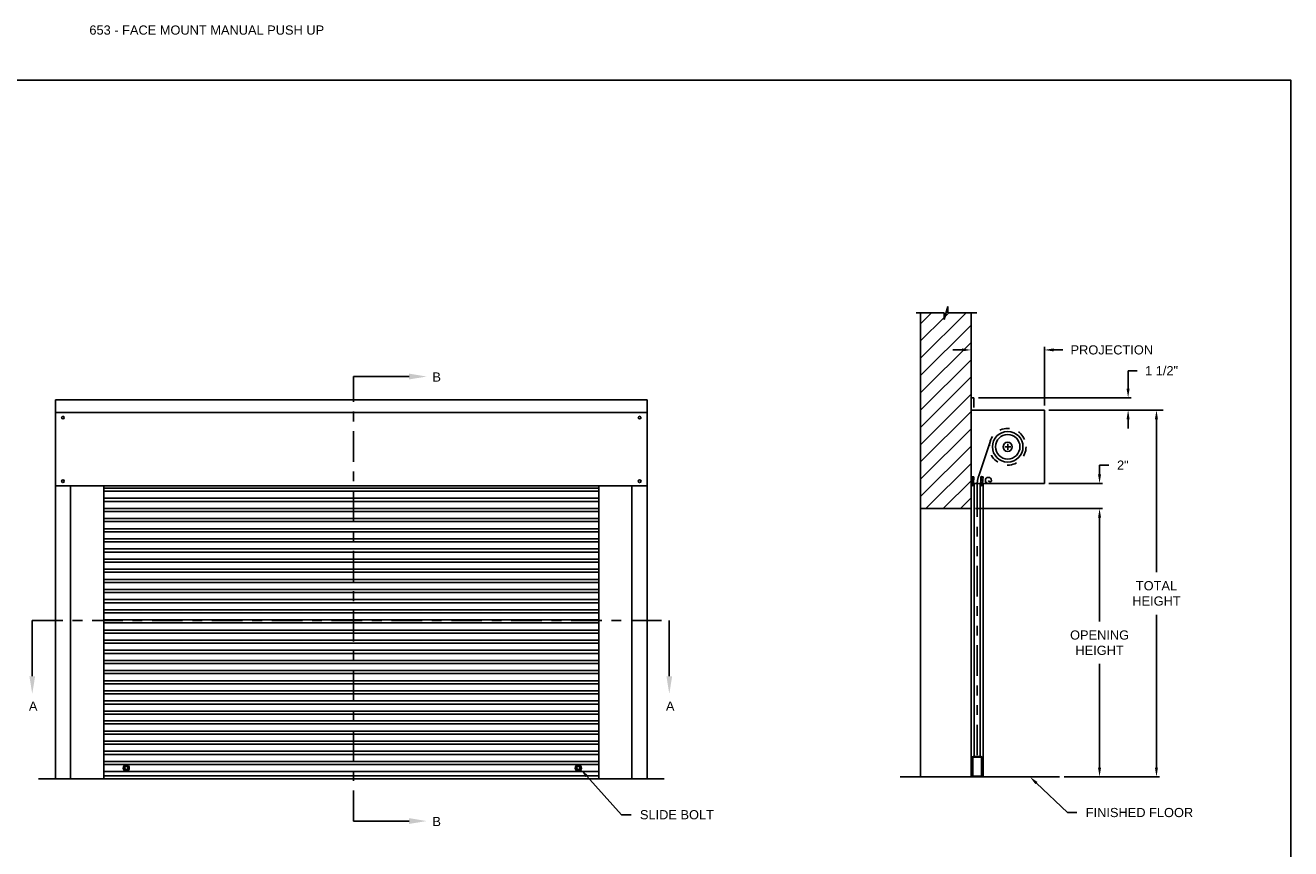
# Model space of a CAD drawing. Header units: inches. Extents: x 169.6 to 213.7, y 214.8 to 266.5.
# Tile 13 of 17: x 176.1 to 189.1, y 258.1 to 266.5. Entities that reach past the tile are written whole.
import ezdxf
from ezdxf import colors
from ezdxf.entities.mleader import LeaderData, LeaderLine
from ezdxf.math import Vec2, Vec3

# ---------------------------------------------------------------- set-up
doc = ezdxf.new("R2010")
doc.units = ezdxf.units.IN
doc.header["$LTSCALE"] = 0.25
doc.header["$MEASUREMENT"] = 0
for name, pattern in [('CENTER', [2, 1.25, -0.25, 0.25, -0.25]), ('HIDDEN', [0.375, 0.25, -0.125]), ('PHANTOM', [2.5, 1.25, -0.25, 0.25, -0.25, 0.25, -0.25])]:
    doc.linetypes.add(name, pattern=pattern)
for name, color, linetype in [('ANNOTATIONS', 1, 'Continuous'), ('PUSH UP', 7, 'Continuous'), ('SECTION CUTS', 6, 'CENTER')]:
    doc.layers.add(name, color=color, linetype=linetype)
doc.styles.add('ARIAL', font='arial.ttf', dxfattribs={"height": 0.09375})
doc.styles.get("Standard").update_dxf_attribs({"font": 'romans.shx'})
doc.dimstyles.new('STANDARD$0', dxfattribs={"dimtxt": 0.09375, "dimasz": 0.09375, "dimexe": 0.03125, "dimexo": 0.046875, "dimgap": 0.09, "dimtad": 0, "dimtih": 1, "dimtoh": 1, "dimdec": 4, "dimzin": 0, "dimdsep": 46, "dimtxsty": 'ARIAL', "dimcen": 0.09, "dimadec": 0, "dimazin": 0, "dimtfac": 1, "dimtdec": 4, "dimtofl": 0, "dimtmove": 0, "dimatfit": 1, "dimfxl": 1, "dimtolj": 1, "dimtzin": 0, "dimarcsym": 0})

# ---------------------------------------------------------------- blocks, each defined once
blk = doc.blocks.new('*D5')
at = {"layer": 'ANNOTATIONS', "color": 0, "lineweight": -2, "transparency": 16777216}
for p, q in [((185.789, 263.313), (185.789, 263.142)), ((185.696, 263.173), (185.602, 263.173)), ((186.539, 262.605), (186.539, 263.204)), ((186.633, 263.173), (186.727, 263.173))]:
    blk.add_line(p, q, dxfattribs=at)
at = {"layer": 'ANNOTATIONS', "color": 0, "transparency": 16777216}
for points in [[(185.696, 263.189), (185.696, 263.158), (185.789, 263.173)], [(186.633, 263.189), (186.633, 263.158), (186.539, 263.173)]]:
    blk.add_solid(points, dxfattribs=at)
at = {"layer": 'defpoints', "color": 0, "transparency": 16777216}
for p in [(185.789, 263.36), (186.539, 263.173), (186.539, 262.558)]:
    blk.add_point(p, dxfattribs=at)
at = {"layer": 'ANNOTATIONS', "color": 0, "transparency": 16777216, "insert": (187.229, 263.173), "char_height": 0.09375, "attachment_point": 5, "style": 'ARIAL'}
blk.add_mtext('\\A1;PROJECTION', dxfattribs=at)
blk = doc.blocks.new('*D6')
at = {"layer": 'ANNOTATIONS', "color": 0, "lineweight": -2, "transparency": 16777216}
for p, q in [((185.836, 261.55), (187.135, 261.55)), ((187.104, 261.457), (187.104, 260.397)), ((187.104, 258.901), (187.104, 259.962)), ((186.743, 258.808), (187.135, 258.808))]:
    blk.add_line(p, q, dxfattribs=at)
at = {"layer": 'ANNOTATIONS', "color": 0, "transparency": 16777216}
for points in [[(187.088, 261.457), (187.119, 261.457), (187.104, 261.55)], [(187.088, 258.901), (187.119, 258.901), (187.104, 258.808)]]:
    blk.add_solid(points, dxfattribs=at)
at = {"layer": 'defpoints', "color": 0, "transparency": 16777216}
for p in [(185.789, 261.55), (187.104, 261.55), (186.696, 258.808)]:
    blk.add_point(p, dxfattribs=at)
at = {"layer": 'ANNOTATIONS', "color": 0, "transparency": 16777216, "insert": (187.104, 260.179), "char_height": 0.09375, "attachment_point": 5, "style": 'ARIAL'}
blk.add_mtext('\\A1;OPENING \\PHEIGHT', dxfattribs=at)
blk = doc.blocks.new('*D7')
at = {"layer": 'ANNOTATIONS', "color": 0, "lineweight": -2, "transparency": 16777216}
for p, q in [((186.586, 262.558), (187.717, 262.558)), ((187.686, 262.464), (187.686, 260.9)), ((187.686, 258.901), (187.686, 260.465)), ((186.743, 258.808), (187.717, 258.808))]:
    blk.add_line(p, q, dxfattribs=at)
at = {"layer": 'ANNOTATIONS', "color": 0, "transparency": 16777216}
for points in [[(187.67, 262.464), (187.701, 262.464), (187.686, 262.558)], [(187.67, 258.901), (187.701, 258.901), (187.686, 258.808)]]:
    blk.add_solid(points, dxfattribs=at)
at = {"layer": 'defpoints', "color": 0, "transparency": 16777216}
for p in [(186.539, 262.558), (186.696, 258.808), (187.686, 258.808)]:
    blk.add_point(p, dxfattribs=at)
at = {"layer": 'ANNOTATIONS', "color": 0, "transparency": 16777216, "insert": (187.686, 260.683), "char_height": 0.0938, "attachment_point": 5, "style": 'ARIAL'}
blk.add_mtext('\\A1;TOTAL\\PHEIGHT', dxfattribs=at)
blk = doc.blocks.new('*D8')
at = {"layer": 'ANNOTATIONS', "color": 0, "lineweight": -2, "transparency": 16777216}
for p, q in [((187.104, 261.901), (187.104, 261.995)), ((187.104, 261.995), (187.197, 261.995)), ((186.586, 261.808), (187.135, 261.808)), ((186.586, 261.55), (187.135, 261.55)), ((187.104, 261.457), (187.104, 261.363))]:
    blk.add_line(p, q, dxfattribs=at)
at = {"layer": 'ANNOTATIONS', "color": 0, "transparency": 16777216}
for points in [[(187.088, 261.901), (187.119, 261.901), (187.104, 261.808)], [(187.088, 261.457), (187.119, 261.457), (187.104, 261.55)]]:
    blk.add_solid(points, dxfattribs=at)
at = {"layer": 'defpoints', "color": 0, "transparency": 16777216}
for p in [(186.539, 261.808), (186.539, 261.55), (187.104, 261.55)]:
    blk.add_point(p, dxfattribs=at)
at = {"layer": 'ANNOTATIONS', "color": 0, "transparency": 16777216, "insert": (187.342, 261.995), "char_height": 0.0938, "attachment_point": 5, "style": 'ARIAL'}
blk.add_mtext('\\A1;2"', dxfattribs=at)
blk = doc.blocks.new('*D17')
at = {"layer": 'ANNOTATIONS', "color": 0, "lineweight": -2, "transparency": 16777216}
for p, q in [((187.396, 262.777), (187.396, 262.96)), ((187.396, 262.96), (187.49, 262.96)), ((185.865, 262.684), (187.427, 262.684)), ((186.586, 262.558), (187.427, 262.558)), ((187.396, 262.464), (187.396, 262.37))]:
    blk.add_line(p, q, dxfattribs=at)
at = {"layer": 'ANNOTATIONS', "color": 0, "transparency": 16777216}
for points in [[(187.38, 262.777), (187.411, 262.777), (187.396, 262.684)], [(187.38, 262.464), (187.411, 262.464), (187.396, 262.558)]]:
    blk.add_solid(points, dxfattribs=at)
at = {"layer": 'defpoints', "color": 0, "transparency": 16777216}
for p in [(185.818, 262.684), (186.539, 262.558), (187.396, 262.558)]:
    blk.add_point(p, dxfattribs=at)
at = {"layer": 'ANNOTATIONS', "color": 0, "transparency": 16777216, "insert": (187.738, 262.96), "char_height": 0.0938, "attachment_point": 5, "style": 'ARIAL'}
blk.add_mtext('\\A1;1 1/2"', dxfattribs=at)

msp = doc.modelspace()

# ---------------------------------------------------------------- hatches: boundary and pattern name
at = {"layer": 'PUSH UP', "linetype": 'Continuous'}
h = msp.add_hatch(dxfattribs=at)
h.set_pattern_fill('ANSI31', color=256, style=0)
h.set_pattern_definition([(45, (-15.83204, 0.28725), (-0.08838835, 0.08838835), [])])
h.paths.add_polyline_path([(185.78943, 262.81762), (185.78943, 263.55221), (185.55293, 263.55221), (185.55293, 263.61687), (185.51452, 263.48351), (185.51452, 263.55221), (185.2738, 263.55221), (185.2738, 263.00191)])
h.paths.add_polyline_path([(185.2738, 263.00191), (185.2738, 261.55049), (185.78943, 261.55049), (185.78943, 262.80386), (185.78943, 262.81762)])

# ---------------------------------------------------------------- linework, layer by layer
at = {"layer": 'ANNOTATIONS'}
msp.add_line((186.5863, 262.55769), (187.75513, 262.55769), dxfattribs=at)
at = {"layer": 'defpoints'}
msp.add_lwpolyline([(189.05875, 253.19707), (169.58887, 253.19707), (169.58887, 265.93218), (189.05875, 265.93218)], close=True, dxfattribs=at)
at = {"layer": 'PUSH UP', "linetype": 'Continuous'}
for p, q in [((185.22742, 263.55221), (185.51452, 263.55221)), ((185.2738, 263.55221), (185.2738, 258.80769)), ((185.51452, 263.48351), (185.55293, 263.61687)), ((185.51452, 263.55221), (185.51452, 263.48351)), ((185.55293, 263.61687), (185.55293, 263.55221)), ((185.55293, 263.55221), (185.84812, 263.55221)), ((185.78943, 258.80769), (185.78943, 263.55221)), ((176.42359, 258.78544), (176.42359, 262.66125)), ((182.47725, 262.66125), (176.42359, 262.66125)), ((182.47725, 258.78544), (182.47725, 262.66125)), ((185.78943, 262.6835), (185.81815, 262.6835)), ((185.81815, 262.6835), (185.81815, 262.58379)), ((182.47725, 262.53344), (176.42359, 262.53344)), ((185.78943, 262.55769), (186.53943, 262.55769)), ((186.53943, 262.55769), (186.53943, 261.80769)), ((185.87124, 261.89677), (185.98659, 262.24209)), ((186.13318, 262.18269), (186.19568, 262.18269)), ((186.16443, 262.15144), (186.16443, 262.21394)), ((185.79676, 261.81113), (185.79367, 261.87652)), ((185.79367, 261.87652), (185.81131, 261.87652)), ((185.8144, 261.81113), (185.81131, 261.87652)), ((185.81659, 261.87586), (185.81131, 261.87652)), ((185.8144, 261.81113), (185.81659, 261.87586)), ((185.88948, 261.81208), (185.89607, 261.87721)), ((185.88948, 261.81208), (185.89077, 261.87683)), ((185.89077, 261.87683), (185.89607, 261.87721)), ((185.91369, 261.87626), (185.89607, 261.87721)), ((185.9071, 261.81113), (185.91369, 261.87626)), ((176.42359, 261.78344), (182.47725, 261.78344)), ((176.57983, 258.78544), (176.57983, 261.78344)), ((176.91917, 258.78544), (176.91917, 261.78344)), ((181.98167, 261.75924), (176.91917, 261.75924)), ((181.98167, 261.72799), (176.91917, 261.72799)), ((181.98167, 258.78544), (181.98167, 261.78344)), ((182.32102, 258.78544), (182.32102, 261.78344)), ((185.78943, 261.80769), (185.82068, 261.80769)), ((185.78943, 258.80769), (185.78943, 261.80769)), ((185.79676, 261.80769), (185.79676, 261.81113)), ((185.79676, 261.81113), (185.8144, 261.81113)), ((185.8144, 261.80769), (185.8144, 261.81113)), ((185.82068, 259.01582), (185.82068, 261.80769)), ((185.82068, 261.80769), (185.88318, 261.80769)), ((185.88318, 259.01582), (185.88318, 261.80769)), ((185.88318, 261.80769), (185.91443, 261.80769)), ((185.88948, 261.81208), (185.88945, 261.81113)), ((185.9071, 261.81113), (185.88945, 261.81113)), ((185.88945, 261.80769), (185.88945, 261.81113)), ((185.8988, 261.80769), (186.53943, 261.80769)), ((185.9071, 261.80769), (185.9071, 261.81113)), ((185.91443, 261.80769), (185.91443, 258.80769)), ((181.98167, 261.65563), (176.91917, 261.65563)), ((181.98167, 261.62438), (176.91917, 261.62438)), ((181.98167, 261.55201), (176.91917, 261.55201)), ((181.98167, 261.52076), (176.91917, 261.52076)), ((181.98167, 261.4484), (176.91917, 261.4484)), ((185.2738, 261.55049), (185.78943, 261.55049)), ((181.98167, 261.41715), (176.91917, 261.41715)), ((181.98167, 261.34479), (176.91917, 261.34479)), ((181.98167, 261.31354), (176.91917, 261.31354)), ((181.98167, 261.24117), (176.91917, 261.24117)), ((181.98167, 261.20992), (176.91917, 261.20992)), ((181.98167, 261.13756), (176.91917, 261.13756)), ((181.98167, 261.10631), (176.91917, 261.10631)), ((181.98167, 261.03394), (176.91917, 261.03394)), ((181.98167, 261.00269), (176.91917, 261.00269)), ((181.98167, 260.93033), (176.91917, 260.93033)), ((181.98167, 260.89908), (176.91917, 260.89908)), ((181.98167, 260.82671), (176.91917, 260.82671)), ((181.98167, 260.79546), (176.91917, 260.79546)), ((181.98167, 260.7231), (176.91917, 260.7231)), ((181.98167, 260.69185), (176.91917, 260.69185)), ((181.98167, 260.61948), (176.91917, 260.61948)), ((181.98167, 260.58823), (176.91917, 260.58823)), ((181.98167, 260.51587), (176.91917, 260.51587)), ((181.98167, 260.48462), (176.91917, 260.48462)), ((181.98167, 260.41225), (176.91917, 260.41225)), ((181.98167, 260.381), (176.91917, 260.381)), ((181.98167, 260.30864), (176.91917, 260.30864)), ((181.98167, 260.27739), (176.91917, 260.27739)), ((181.98167, 260.20503), (176.91917, 260.20503)), ((181.98167, 260.17378), (176.91917, 260.17378)), ((181.98167, 260.10141), (176.91917, 260.10141)), ((181.98167, 260.07016), (176.91917, 260.07016)), ((181.98167, 259.9978), (176.91917, 259.9978)), ((181.98167, 259.96655), (176.91917, 259.96655)), ((181.98167, 259.89418), (176.91917, 259.89418)), ((181.98167, 259.86293), (176.91917, 259.86293)), ((181.98167, 259.79057), (176.91917, 259.79057)), ((181.98167, 259.75932), (176.91917, 259.75932)), ((181.98167, 259.68695), (176.91917, 259.68695)), ((181.98167, 259.6557), (176.91917, 259.6557)), ((181.98167, 259.58334), (176.91917, 259.58334)), ((181.98167, 259.55209), (176.91917, 259.55209)), ((181.98167, 259.47972), (176.91917, 259.47972)), ((181.98167, 259.44847), (176.91917, 259.44847)), ((181.98167, 259.37925), (176.91917, 259.37925)), ((181.98167, 259.348), (176.91917, 259.348)), ((181.98167, 259.27564), (176.91917, 259.27564)), ((181.98167, 259.24439), (176.91917, 259.24439)), ((181.98167, 259.17202), (176.91917, 259.17202)), ((181.98167, 259.14077), (176.91917, 259.14077)), ((181.98167, 259.06841), (176.91917, 259.06841)), ((181.98167, 259.03716), (176.91917, 259.03716)), ((181.98167, 258.96479), (176.91917, 258.96479)), ((181.98167, 258.93354), (176.91917, 258.93354)), ((181.98167, 258.86118), (176.91917, 258.86118)), ((176.91917, 258.81669), (181.98167, 258.81669)), ((185.06445, 258.80769), (186.69568, 258.80769))]:
    msp.add_line(p, q, dxfattribs=at)
at = {"layer": 'PUSH UP', "linetype": 'PHANTOM'}
msp.add_line((185.85193, 261.77797), (185.85193, 259.02425), dxfattribs=at)
at = {"layer": 'PUSH UP'}
msp.add_line((176.25042, 258.78544), (182.65042, 258.78544), dxfattribs=at)
at = {"layer": 'PUSH UP', "linetype": 'Continuous'}
msp.add_lwpolyline([(185.80185, 258.80769, -0.41421356), (185.80125, 258.80828), (185.80125, 259.00391, -0.41421356), (185.81317, 259.01582), (185.81776, 259.01582), (185.85193, 259.01582), (185.88908, 259.01582), (185.89061, 259.01582, -0.41421356), (185.90252, 259.00391), (185.90252, 258.80828, -0.41421356), (185.90193, 258.80769)], format="xyb", dxfattribs=at)
msp.add_lwpolyline([(185.89656, 258.81364), (185.89656, 259.00391, 0.41421356), (185.89061, 259.00987), (185.81317, 259.00987, 0.41421356), (185.80721, 259.00391), (185.80721, 258.81364), (185.8504, 258.81364)], format="xyb", close=True, dxfattribs=at)
for points in [[(177.16386, 258.92442), (177.17948, 258.89736), (177.16386, 258.8703), (177.13261, 258.8703), (177.11698, 258.89736), (177.13261, 258.92442)], [(181.75722, 258.92442), (181.7416, 258.89736), (181.75722, 258.8703), (181.78847, 258.8703), (181.8041, 258.89736), (181.78847, 258.92442)]]:
    msp.add_lwpolyline(points, close=True, dxfattribs=at)
for centre, radius in [((176.50108, 262.48058), 0.01369), ((182.39976, 262.48058), 0.01369), ((186.16443, 262.18269), 0.15625), ((186.16443, 262.18269), 0.125), ((186.16443, 262.18269), 0.04685), ((176.50108, 261.83071), 0.01369), ((182.39976, 261.83071), 0.01369), ((185.80536, 261.79171), 0.00687), ((185.8985, 261.79171), 0.00687), ((177.14823, 258.89736), 0.03125), ((177.1493, 258.89736), 0.01562), ((181.77285, 258.89736), 0.03125), ((181.77179, 258.89736), 0.01562)]:
    msp.add_circle(centre, radius, dxfattribs=at)
at = {"layer": 'PUSH UP', "linetype": 'HIDDEN'}
msp.add_circle((186.16443, 262.18269), 0.1875, dxfattribs=at)
at = {"layer": 'PUSH UP', "linetype": 'Continuous'}
for centre, radius, start, end in [((186.22693, 261.77797), 0.375, 161.529967, 180), ((185.96759, 261.83894), 0.03125, 0, 180), ((185.96759, 261.83894), 0.03125, 180, 270), ((185.98321, 261.83894), 0.01562, 180, 0)]:
    msp.add_arc(centre, radius, start, end, dxfattribs=at)
at = {"layer": 'SECTION CUTS'}
for p, q in [((179.47179, 258.35527), (179.47179, 262.90099)), ((176.18697, 260.4061), (182.70292, 260.4061))]:
    msp.add_line(p, q, dxfattribs=at)

# ---------------------------------------------------------------- texts
at = {"layer": 'ANNOTATIONS', "insert": (176.77122, 266.4912), "char_height": 0.09375, "width": 6.6097632, "attachment_point": 1, "line_spacing_factor": 0.86134, "style": 'ARIAL'}
msp.add_mtext('653 - FACE MOUNT MANUAL PUSH UP', dxfattribs=at)
at = {"layer": 'SECTION CUTS', "style": 'ARIAL'}
for s, p in [('B', (180.27982, 262.8493)), ('A', (176.15249, 259.48367)), ('A', (182.66845, 259.48367)), ('B', (180.27982, 258.30357))]:
    msp.add_text(s, height=0.09375, dxfattribs=at).set_placement(p)

# ---------------------------------------------------------------- dimensions: what is measured, and where the dimension line sits
at = {"layer": 'ANNOTATIONS'}
dim = msp.add_linear_dim(base=(186.53943, 263.17319), p1=(185.78943, 263.35956), p2=(186.53943, 262.55769), text='PROJECTION', dimstyle='STANDARD$0', dxfattribs=at)
dim.commit()
dim.dimension.update_dxf_attribs({"geometry": '*D5', "text_midpoint": (187.22854, 263.17319)})
for base, p1, p2, text, picture, middle in [((187.39575, 262.55769), (185.81815, 262.6835), (186.53943, 262.55769), '1 1/2"', '*D17', (187.73819, 262.95981)), ((187.68574, 258.80769), (186.53943, 262.55769), (186.69568, 258.80769), 'TOTAL\\PHEIGHT', '*D7', (187.68574, 260.68269)), ((187.10362, 261.55049), (186.53943, 261.80769), (186.53943, 261.55049), '2"', '*D8', (187.34205, 261.99519))]:
    dim = msp.add_linear_dim(base=base, p1=p1, p2=p2, angle=90, text=text, dimstyle='STANDARD$0', dxfattribs=at)
    dim.commit()
    dim.dimension.update_dxf_attribs({"geometry": picture, "text_midpoint": middle, "dimtype": 160})
dim = msp.add_linear_dim(base=(187.10362, 261.55049), p1=(186.69568, 258.80769), p2=(185.78943, 261.55049), angle=90, text='OPENING \\PHEIGHT', dimstyle='STANDARD$0', dxfattribs=at)
dim.commit()
dim.dimension.update_dxf_attribs({"geometry": '*D6', "text_midpoint": (187.10362, 260.17909)})

# ---------------------------------------------------------------- leaders
ml = msp.add_multileader_mtext('Standard', dxfattribs=at)
ml.set_content('SLIDE BOLT', color=256, style='ARIAL')
ml.set_leader_properties()
ml.build(insert=Vec2(0, 0))
ml.multileader.update_dxf_attribs({"dogleg_length": 0.36, "arrow_head_size": 0.09375})
ctx = ml.context
ctx.base_point, ctx.char_height, ctx.arrow_head_size, ctx.landing_gap_size, ctx.plane_origin = Vec3(182.31247, 258.41937), 0.09375, 0.09375, 0.09, Vec3(181.52744, 257.98614)
notes = []
notes.append((ctx, [(0, (1, 1, 0), (182.21452, 258.41937), (1, 0), 0.09796, [(0, [(181.79629, 258.88383)], 0, [])])]))
ctx.mtext.insert, ctx.mtext.flow_direction = Vec3(182.40247, 258.46705), 5
ml = msp.add_multileader_mtext('Standard', dxfattribs=at)
ml.set_content('FINISHED FLOOR', color=256, style='ARIAL')
ml.set_leader_properties()
ml.build(insert=Vec2(0, 0))
ml.multileader.update_dxf_attribs({"dogleg_length": 0.36, "arrow_head_size": 0.09375})
ctx = ml.context
ctx.base_point, ctx.char_height, ctx.arrow_head_size, ctx.landing_gap_size, ctx.plane_origin = Vec3(186.87274, 258.44162), 0.09375, 0.09375, 0.09, Vec3(186.08771, 258.00839)
notes.append((ctx, [(0, (1, 1, 0), (186.77479, 258.44162), (1, 0), 0.09796, [(0, [(186.39062, 258.80769)], 0, [])])]))
ctx.mtext.insert, ctx.mtext.flow_direction = Vec3(186.96274, 258.48929), 5
at = {"layer": 'SECTION CUTS'}
ml = msp.add_multileader_mtext('Standard', dxfattribs=at)
ml.set_content('', color=256)
ml.set_leader_properties()
ml.build(insert=Vec2(0, 0))
ml.multileader.update_dxf_attribs({"dogleg_length": 0, "arrow_head_size": 0.18})
ctx = ml.context
ctx.base_point, ctx.char_height, ctx.arrow_head_size, ctx.landing_gap_size, ctx.plane_origin, ctx.plane_x_axis, ctx.plane_y_axis = Vec3(179.47179, 262.90099), 0.18, 0.18, 0, Vec3(180.22131, 262.90099), Vec3(0, 1), Vec3(-1, 0)
notes.append((ctx, [(0, (1, 1, 0), (179.47179, 262.90099), (1, 0), 0, [(0, [(180.22131, 262.90099)], 0, [])])]))
ctx.mtext.insert, ctx.mtext.text_direction, ctx.mtext.rotation, ctx.mtext.flow_direction = Vec3(179.38179, 262.90099), Vec3(0, 1), 1.57079633, 5
ml = msp.add_multileader_mtext('Standard', dxfattribs=at)
ml.set_content('', color=256)
ml.set_leader_properties()
ml.build(insert=Vec2(0, 0))
ml.multileader.update_dxf_attribs({"dogleg_length": 0, "arrow_head_size": 0.18})
ctx = ml.context
ctx.base_point, ctx.char_height, ctx.arrow_head_size, ctx.landing_gap_size, ctx.plane_origin = Vec3(176.18697, 260.4061), 0.18, 0.18, 0, Vec3(176.18697, 259.65658)
notes.append((ctx, [(0, (1, 1, 0), (176.18697, 260.4061), (1, 0), 0, [(0, [(176.18697, 259.65658)], 0, [])])]))
ctx.mtext.insert, ctx.mtext.flow_direction = Vec3(176.18697, 260.4961), 5
ml = msp.add_multileader_mtext('Standard', dxfattribs=at)
ml.set_content('', color=256)
ml.set_leader_properties()
ml.build(insert=Vec2(0, 0))
ml.multileader.update_dxf_attribs({"dogleg_length": 0, "arrow_head_size": 0.18})
ctx = ml.context
ctx.base_point, ctx.char_height, ctx.arrow_head_size, ctx.landing_gap_size, ctx.plane_origin = Vec3(182.70292, 260.4061), 0.18, 0.18, 0, Vec3(182.70292, 259.65658)
notes.append((ctx, [(0, (1, 1, 0), (182.70292, 260.4061), (1, 0), 0, [(0, [(182.70292, 259.65658)], 0, [])])]))
ctx.mtext.insert, ctx.mtext.flow_direction = Vec3(182.70292, 260.4961), 5
ml = msp.add_multileader_mtext('Standard', dxfattribs=at)
ml.set_content('', color=256)
ml.set_leader_properties()
ml.build(insert=Vec2(0, 0))
ml.multileader.update_dxf_attribs({"dogleg_length": 0, "arrow_head_size": 0.18})
ctx = ml.context
ctx.base_point, ctx.char_height, ctx.arrow_head_size, ctx.landing_gap_size, ctx.plane_origin, ctx.plane_x_axis, ctx.plane_y_axis = Vec3(179.47179, 258.35527), 0.18, 0.18, 0, Vec3(180.22131, 258.35527), Vec3(0, 1), Vec3(-1, 0)
notes.append((ctx, [(0, (1, 1, 0), (179.47179, 258.35527), (1, 0), 0, [(0, [(180.22131, 258.35527)], 0, [])])]))
ctx.mtext.insert, ctx.mtext.text_direction, ctx.mtext.rotation, ctx.mtext.flow_direction = Vec3(179.38179, 258.35527), Vec3(0, 1), 1.57079633, 5
for ctx, leaders in notes:
    for number, flags, end, landing, length, lines in leaders:
        leader = LeaderData()
        leader.index, (leader.has_last_leader_line, leader.has_dogleg_vector, leader.attachment_direction) = number, flags
        leader.last_leader_point, leader.dogleg_vector, leader.dogleg_length = Vec3(end), Vec3(landing), length
        for number, points, colour, breaks in lines:
            line = LeaderLine()
            line.index, line.vertices, line.color, line.breaks = number, Vec3.list(points), colors.encode_raw_color(colour), breaks
            leader.lines.append(line)
        ctx.leaders.append(leader)

doc.saveas('drawing.dxf')
